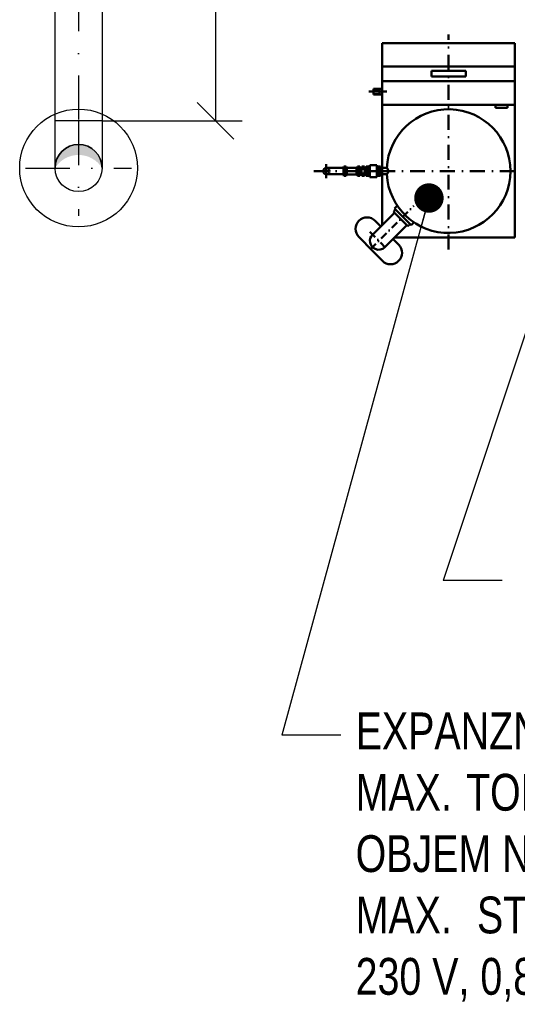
# Model space of a CAD drawing. Header units: millimetres. Extents: x -41968 to 54113, y -9946 to 101810.
# Tile 148 of 174: x -4425 to -2735, y 87414 to 90757. Entities that reach past the tile are written whole.
import ezdxf

# ---------------------------------------------------------------- set-up
doc = ezdxf.new("R2010")
doc.units = ezdxf.units.MM
doc.linetypes.add('DASHDOT', pattern=[1, 0.5, -0.25, 0, -0.25])
doc.linetypes.add('ČERCHOVANÁX2', pattern=[50.8, 25.4, -12.7, 0, -12.7])
for name, color, linetype in [('70', 254, 'Continuous'), ('UT-komin', 2, 'Continuous'), ('UT-koty', 7, 'Continuous')]:
    doc.layers.add(name, color=color, linetype=linetype)
doc.layers.add('UT-kotle', color=1, linetype='Continuous', lineweight=50)
doc.layers.add('UT-texty_stredni', color=7, linetype='Continuous', lineweight=25)
doc.styles.get("Standard").update_dxf_attribs({"font": 'ic-simplex.shx', "width": 0.8})
doc.dimstyles.new('CADKON', dxfattribs={"dimscale": 50, "dimtxt": 2.5, "dimasz": 2.5, "dimexe": 1.8, "dimexo": 0, "dimgap": 0.6, "dimtad": 1, "dimrnd": 10, "dimtxsty": 'Standard', "dimblk1": 'OBLIQUE', "dimblk2": 'OBLIQUE', "dimsah": 1, "dimcen": 2.5, "dimadec": 1, "dimazin": 2, "dimtfac": 1, "dimtdec": 4, "dimtix": 1, "dimtmove": 2, "dimatfit": 3, "dimldrblk": 'OPEN30', "dimfxl": 5, "dimtfill": 1, "dimtolj": 1, "dimarcsym": 0})

# ---------------------------------------------------------------- blocks, each defined once
blk = doc.blocks.new('_OBLIQUE')
at = {"color": 0, "linetype": 'ByBlock'}
blk.add_line((-0.5, -0.5), (0.5, 0.5), dxfattribs=at)
blk = doc.blocks.new('*D36923')
at = {"layer": 'Defpoints', "color": 0}
for p in [(-4145.4, 92068), (-4145.4, 90413.3), (-3759.8, 90413.3)]:
    blk.add_point(p, dxfattribs=at)
at = {"layer": 'UT-koty', "color": 0, "lineweight": -2, "ltscale": 10}
for p, q in [((-4145.4, 92068), (-3669.8, 92068)), ((-3759.8, 92068), (-3759.8, 90413.3)), ((-4145.4, 90413.3), (-3669.8, 90413.3))]:
    blk.add_line(p, q, dxfattribs=at)
at = {"layer": 'UT-koty', "color": 0, "lineweight": -2, "xscale": 125, "yscale": 125, "zscale": 125}
for p, rotation in [((-3759.8, 92068), 90), ((-3759.8, 90413.3), 270)]:
    blk.add_blockref('_OBLIQUE', p, dxfattribs=dict(at, rotation=rotation))
at = {"layer": 'UT-koty', "color": 0, "ltscale": 10, "insert": (-3852.3, 91240.7), "char_height": 125, "attachment_point": 5, "rotation": 90, "bg_fill": 3, "box_fill_scale": 1.1, "bg_fill_color": 256, "bg_fill_true_color": 13158600, "bg_fill_transparency": 0}
blk.add_mtext('\\A1;1650', dxfattribs=at)
blk = doc.blocks.new('_Open30')
at = {"color": 0, "lineweight": -2}
for p, q in [((-1, 0.268), (0, 0)), ((0, 0), (-1, -0.268)), ((0, 0), (-1, 0))]:
    blk.add_line(p, q, dxfattribs=at)

msp = doc.modelspace()

# ---------------------------------------------------------------- hatches: boundary and pattern name
at = {"layer": 'UT-komin', "linetype": 'ByBlock', "lineweight": -2, "ltscale": 10}
msp.add_hatch(color=256, dxfattribs=at).paths.add_polyline_path([(-4305.353, 90253.334, -0.41421356), (-4225.353, 90333.334, -0.41421356), (-4145.353, 90253.334, 0.55424764)])

# ---------------------------------------------------------------- linework, layer by layer
at = {"layer": '70', "color": 9}
msp.add_circle((-4225.353, 90253.334), 200, dxfattribs=at)
at = {"layer": 'UT-komin', "linetype": 'ByBlock', "lineweight": -2, "ltscale": 10}
for p, q in [((-4305.353, 90413.334), (-4305.353, 92068.024)), ((-4145.353, 92068.024), (-4145.353, 90413.334)), ((-4145.353, 90413.334), (-4305.353, 90413.334)), ((-4145.353, 90413.334), (-4305.353, 90413.334)), ((-4305.353, 90253.334), (-4305.353, 90413.334)), ((-4145.353, 90413.334), (-4145.353, 90253.334))]:
    msp.add_line(p, q, dxfattribs=at)
at = {"layer": 'UT-komin', "linetype": 'DASHDOT', "lineweight": 25, "ltscale": 300}
for p, q in [((-4225.353, 92068.024), (-4225.353, 90413.334)), ((-4225.353, 90413.334), (-4225.353, 90090.834)), ((-4405.353, 90253.334), (-4045.353, 90253.334))]:
    msp.add_line(p, q, dxfattribs=at)
at = {"layer": 'UT-komin', "linetype": 'ByBlock', "lineweight": -2, "ltscale": 10}
msp.add_circle((-4225.353, 90253.334), 80, dxfattribs=at)
msp.add_arc((-4225.353, 90253.334), 80, 0, 180, dxfattribs=at)
at = {"layer": 'UT-kotle', "color": 2, "linetype": 'ČERCHOVANÁX2', "ltscale": 2}
for p, q in [((-2968.385, 89976.551), (-2968.385, 90707.164)), ((-3425.869, 90242.79), (-3174.179, 90242.79)), ((-3383.743, 90266.948), (-3383.743, 90218.632)), ((-2743.385, 90242.79), (-3235.91, 90242.79))]:
    msp.add_line(p, q, dxfattribs=at)
at = {"layer": 'UT-kotle', "color": 7}
for p, q in [((-2743.385, 90677.79), (-3193.385, 90677.79)), ((-3193.385, 90467.79), (-3193.385, 90677.79)), ((-2743.385, 90467.79), (-2743.385, 90677.79)), ((-2743.385, 90617.79), (-2743.385, 90591.238)), ((-2743.385, 90597.79), (-3193.385, 90597.79)), ((-3026.793, 90583.346), (-2909.978, 90583.346)), ((-3026.793, 90564.027), (-3026.793, 90583.346)), ((-3026.793, 90564.027), (-3026.793, 90583.346)), ((-2909.978, 90564.027), (-2909.978, 90583.346)), ((-3193.385, 90547.79), (-2743.385, 90547.79)), ((-3026.793, 90564.027), (-2909.978, 90564.027)), ((-3239.05, 90512.6), (-3178.385, 90512.6)), ((-3223.899, 90522.6), (-3193.385, 90522.6)), ((-3223.899, 90502.6), (-3223.899, 90522.6)), ((-3223.899, 90502.6), (-3223.899, 90522.6)), ((-3223.899, 90502.6), (-3223.899, 90522.6)), ((-3223.899, 90502.6), (-3223.899, 90522.6)), ((-3223.899, 90520.6), (-3203.385, 90520.6)), ((-3203.385, 90504.6), (-3223.899, 90504.6)), ((-3193.385, 90502.6), (-3223.899, 90502.6)), ((-3203.385, 90520.6), (-3201.389, 90522.6)), ((-3203.385, 90504.6), (-3203.385, 90520.6)), ((-3203.385, 90504.6), (-3201.389, 90502.6)), ((-3193.385, 90060.402), (-3193.385, 90467.79)), ((-3193.385, 90467.79), (-2743.385, 90467.79)), ((-2808.754, 90457.697), (-2808.754, 90467.79)), ((-2767.65, 90457.697), (-2808.754, 90457.697)), ((-2767.65, 90467.79), (-2767.65, 90457.697)), ((-2743.385, 90467.79), (-2743.385, 90017.79)), ((-3383.743, 90253.564), (-3325.736, 90253.564)), ((-3325.736, 90231.203), (-3325.735, 90254.426)), ((-3325.736, 90232.064), (-3325.736, 90253.564)), ((-3316.295, 90258.297), (-3324.387, 90258.297)), ((-3316.295, 90250.556), (-3324.387, 90250.556)), ((-3316.295, 90235.074), (-3324.387, 90235.074)), ((-3315.168, 90256.072), (-3313.477, 90254.381)), ((-3314.947, 90231.203), (-3314.947, 90254.401)), ((-3313.477, 90231.248), (-3313.477, 90254.381)), ((-3280.994, 90254.381), (-3313.477, 90254.381)), ((-3283.007, 90254.381), (-3280.994, 90254.381)), ((-3279.303, 90256.072), (-3280.994, 90254.381)), ((-3280.994, 90231.247), (-3280.994, 90254.381)), ((-3279.524, 90231.203), (-3279.524, 90254.426)), ((-3278.176, 90258.297), (-3270.084, 90258.297)), ((-3278.176, 90250.556), (-3270.084, 90250.556)), ((-3278.176, 90235.073), (-3270.084, 90235.073)), ((-3268.736, 90231.203), (-3268.736, 90254.426)), ((-3268.736, 90254.381), (-3263.915, 90254.381)), ((-3263.917, 90231.203), (-3263.917, 90254.426)), ((-3262.787, 90258.297), (-3254.476, 90258.297)), ((-3262.568, 90250.556), (-3254.476, 90250.556)), ((-3262.568, 90235.073), (-3254.476, 90235.073)), ((-3178.385, 90242.79), (-3253.385, 90242.79)), ((-3253.128, 90231.203), (-3253.128, 90254.426)), ((-3253.128, 90254.381), (-3249.15, 90254.381)), ((-3249.15, 90231.204), (-3249.15, 90254.427)), ((-3239.71, 90258.297), (-3248.261, 90258.297)), ((-3239.71, 90235.074), (-3247.801, 90235.074)), ((-3239.71, 90250.556), (-3247.53, 90250.556)), ((-3235.383, 90258.297), (-3239.71, 90258.297)), ((-3238.361, 90231.204), (-3238.361, 90254.427)), ((-3211.628, 90263.29), (-3235.384, 90263.282)), ((-3235.371, 90222.374), (-3235.384, 90263.282)), ((-3211.615, 90222.382), (-3211.628, 90263.29)), ((-3207.29, 90258.297), (-3211.627, 90258.297)), ((-3208.638, 90231.204), (-3208.638, 90254.427)), ((-3207.29, 90258.297), (-3199.198, 90258.297)), ((-3207.29, 90250.556), (-3199.198, 90250.556)), ((-3207.29, 90235.074), (-3199.198, 90235.074)), ((-3197.849, 90231.204), (-3197.849, 90254.427)), ((-3178.385, 90253.554), (-3197.849, 90253.554)), ((-3383.743, 90232.064), (-3325.736, 90232.064)), ((-3316.295, 90227.333), (-3324.387, 90227.333)), ((-3315.168, 90229.556), (-3313.477, 90231.248)), ((-3313.477, 90231.248), (-3280.994, 90231.248)), ((-3280.994, 90231.247), (-3313.477, 90231.248)), ((-3279.303, 90229.556), (-3280.994, 90231.247)), ((-3278.176, 90227.333), (-3270.084, 90227.333)), ((-3268.736, 90231.248), (-3263.916, 90231.248)), ((-3262.568, 90227.333), (-3254.476, 90227.333)), ((-3253.128, 90231.248), (-3249.15, 90231.248)), ((-3239.71, 90227.333), (-3247.801, 90227.333)), ((-3235.373, 90227.333), (-3239.71, 90227.333)), ((-3211.615, 90222.382), (-3235.371, 90222.374)), ((-3207.29, 90227.333), (-3211.617, 90227.333)), ((-3207.29, 90227.333), (-3199.198, 90227.333)), ((-3178.385, 90232.054), (-3197.849, 90232.054)), ((-3152.331, 90101.502), (-3226.773, 90026.977)), ((-3155.76, 90104.937), (-3148.683, 90112.002)), ((-3106.304, 90055.398), (-3155.76, 90104.937)), ((-3152.215, 90115.54), (-3141.6, 90126.138)), ((-3095.694, 90058.924), (-3152.215, 90115.54)), ((-3198.873, 90054.908), (-3217.67, 90073.948)), ((-3095.694, 90058.924), (-3085.079, 90069.522)), ((-3109.751, 90058.85), (-3184.36, 89984.537)), ((-3099.227, 90062.463), (-3106.304, 90055.398)), ((-3095.694, 90058.924), (-3099.227, 90062.463)), ((-3225.576, 89970.931), (-3273.178, 90019.149)), ((-3137.536, 89992.778), (-3156.649, 90012.138)), ((-3150.975, 90017.79), (-2743.385, 90017.79)), ((-3193.045, 89937.978), (-3225.576, 89970.931))]:
    msp.add_line(p, q, dxfattribs=at)
at = {"layer": 'UT-kotle', "color": 2, "linetype": 'ČERCHOVANÁX2'}
for p, q in [((-3232.96, 89978.41), (-3086.456, 90124.668)), ((-3236.041, 90036.251), (-3175.484, 89975.656))]:
    msp.add_line(p, q, dxfattribs=at)
at = {"layer": 'UT-kotle', "color": 7}
msp.add_circle((-3383.743, 90242.815), 10.751, dxfattribs=at)
at = {"layer": 'UT-kotle'}
msp.add_arc((-2968.385, 90242.79), 210, 182.868257, 177.124196, dxfattribs=at)
at = {"layer": 'UT-kotle', "color": 7}
for centre, radius, start, end in [((-3302.844, 90242.815), 22.891, 160.234499, 199.764968), ((-3319.507, 90231.203), 6.228, 141.578893, 218.420574), ((-3319.507, 90254.426), 6.229, 141.580389, 218.419078), ((-3321.175, 90254.426), 6.228, 321.579426, 38.421985), ((-3321.175, 90254.426), 6.229, 321.580389, 0.236359), ((-3337.838, 90242.815), 22.891, 340.234499, 19.764968), ((-3321.175, 90231.203), 6.228, 321.578893, 38.420574), ((-3273.296, 90254.426), 6.228, 141.579159, 218.420841), ((-3256.633, 90242.815), 22.891, 160.234766, 199.765234), ((-3273.296, 90231.203), 6.228, 141.579159, 218.420841), ((-3274.964, 90254.426), 6.229, 321.580655, 38.419345), ((-3291.627, 90242.815), 22.891, 340.234766, 19.765234), ((-3274.964, 90231.248), 6.228, 321.579159, 38.420841), ((-3257.248, 90254.579), 6.67, 146.132089, 217.102498), ((-3241.025, 90242.815), 22.891, 160.234766, 199.765234), ((-3257.688, 90231.203), 6.228, 141.579159, 218.420841), ((-3259.356, 90254.426), 6.229, 321.580655, 38.419345), ((-3276.019, 90242.815), 22.891, 340.234766, 19.765234), ((-3259.356, 90231.203), 6.228, 321.579159, 38.420841), ((-3242.499, 90254.937), 6.67, 149.744702, 221.046122), ((-3228.217, 90242.474), 20.936, 157.290967, 200.698981), ((-3242.922, 90231.204), 6.228, 141.578938, 218.420841), ((-3244.589, 90254.426), 6.228, 321.579159, 38.420841), ((-3261.252, 90242.815), 22.891, 340.234766, 19.765234), ((-3244.589, 90231.203), 6.228, 321.579159, 38.420841), ((-3202.41, 90254.427), 6.228, 141.579159, 218.420841), ((-3185.747, 90242.815), 22.891, 160.234766, 199.765234), ((-3202.41, 90231.204), 6.228, 141.579159, 218.420841), ((-3204.078, 90254.427), 6.229, 321.580655, 38.419345), ((-3220.741, 90242.815), 22.891, 340.234766, 19.765234), ((-3204.078, 90231.204), 6.228, 321.579159, 38.420841), ((-3187.442, 90242.804), 14.056, 310.112189, 49.887811), ((-3274.964, 90231.203), 6.228, 321.579159, 0), ((-3259.356, 90231.203), 6.228, 321.579159, 0), ((-3245.424, 90046.549), 39, 44.631741, 224.631741), ((-3205.569, 90005.754), 30, 134.974459, 245.579931), ((-3205.569, 90005.754), 30, 245.579931, 314.989618), ((-3165.29, 89965.378), 39, 224.631741, 44.631741)]:
    msp.add_arc(centre, radius, start, end, dxfattribs=at)
at = {"layer": 'UT-texty_stredni', "ltscale": 20}
for p, q in [((-2786.352, 88852.698), (-2986.352, 88852.698)), ((-3334.289, 88327.593), (-3534.289, 88327.593))]:
    msp.add_line(p, q, dxfattribs=at)

# ---------------------------------------------------------------- texts
at = {"layer": 'UT-texty_stredni', "ltscale": 20, "insert": (-3284.041, 88404.625), "char_height": 125, "width": 2669.55995, "attachment_point": 1}
msp.add_mtext('EXPANZNÍ AUTOMAT\\P\\pxi-3,l3,t3;MAX.^ITOPNÝ VÝKON 500 kW\\P\\pxi-3,l3,t3;OBJEM NÁDOBY 0,1 m3\\P\\pxi-3,l3,t3;MAX.^I STATICKÁ VÝŠKA 45 m\\P\\pxi0,l0,tz;230 V, 0,8 kW', dxfattribs=at)

# ---------------------------------------------------------------- leaders
at = {"layer": 'UT-texty_stredni', "ltscale": 20}
for points in [[(-3035.035, 90151.436), (-3534.289, 88327.593)], [(-2595.851, 90028.733), (-2986.352, 88852.698)]]:
    msp.add_leader(points, dimstyle='CADKON', override={"dimscale": 1, "dimasz": 100, "dimtih": 0, "dimtoh": 0, "dimrnd": 0, "dimclrd": 0, "dimtix": 0, "dimtofl": 0, "dimldrblk": 'Dot'}, dxfattribs=at)

# ---------------------------------------------------------------- next in the draw order: dimensions: what is measured, and where the dimension line sits
at = {"layer": 'UT-koty', "ltscale": 10}
dim = msp.add_linear_dim(base=(-3759.775, 90413.334), p1=(-4145.353, 92068.024), p2=(-4145.353, 90413.334), angle=90, dimstyle='CADKON', dxfattribs=at)
dim.commit()
dim.dimension.update_dxf_attribs({"geometry": '*D36923', "text_midpoint": (-3852.275, 91240.679)})

doc.saveas('drawing.dxf')
